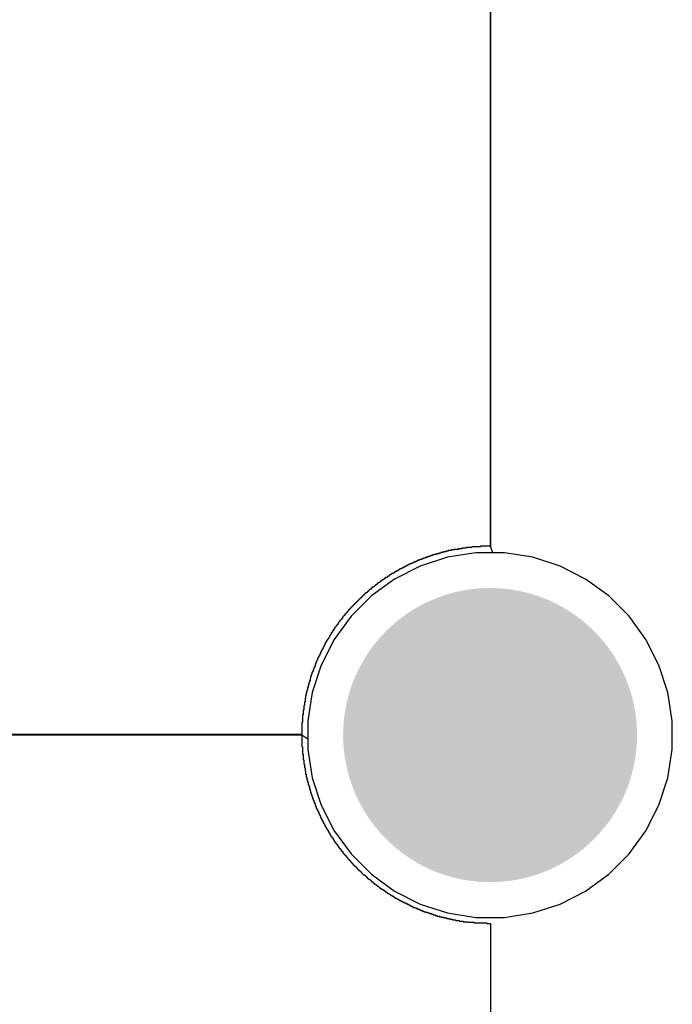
# Model space of a CAD drawing. Header units: inches. Extents: x 0 to 140, y 0 to 140.
# Tile 23 of 42: x 78 to 89, y 33 to 50. Entities that reach past the tile are written whole.
import ezdxf

# ---------------------------------------------------------------- set-up
doc = ezdxf.new("R2010")
doc.units = ezdxf.units.IN
for name, color, linetype in [('BOTTOM', 5, 'Continuous'), ('Bottom Solder', 6, 'Continuous'), ('Pad Holes', 156, 'Continuous'), ('TOP', 1, 'Continuous'), ('Top Solder', 216, 'Continuous')]:
    doc.layers.add(name, color=color, linetype=linetype)

msp = doc.modelspace()

# ---------------------------------------------------------------- hatches: boundary and pattern name
at = {"layer": 'BOTTOM'}
h = msp.add_hatch(color=5, dxfattribs=at)
edge = h.paths.add_edge_path()
edge.add_arc((86, 38), 1.5, 0, 360)
at = {"layer": 'Bottom Solder'}
h = msp.add_hatch(color=6, dxfattribs=at)
edge = h.paths.add_edge_path()
edge.add_arc((86, 38), 2.5, 0, 360)
at = {"layer": 'Pad Holes'}
h = msp.add_hatch(color=7, dxfattribs=at)
edge = h.paths.add_edge_path()
edge.add_arc((86, 38), 1.75, 0, 360)
at = {"layer": 'TOP'}
h = msp.add_hatch(color=1, dxfattribs=at)
edge = h.paths.add_edge_path()
edge.add_arc((86, 38), 1.5, 0, 360)
at = {"layer": 'Top Solder'}
h = msp.add_hatch(color=216, dxfattribs=at)
edge = h.paths.add_edge_path()
edge.add_arc((86, 38), 2.5, 0, 360)

# ---------------------------------------------------------------- linework, layer by layer
at = {"layer": 'BOTTOM'}
for p, q in [((86.007, 50.797), (86.007, 41.209)), ((86.007, 41.227), (86.007, 50.773)), ((85.594, 41.178), (85.52, 41.178)), ((85.52, 41.178), (85.52, 41.167)), ((85.689, 41.188), (85.594, 41.188)), ((85.594, 41.188), (85.594, 41.178)), ((85.837, 41.199), (85.689, 41.199)), ((85.689, 41.199), (85.689, 41.188)), ((86.007, 41.209), (85.837, 41.209)), ((85.837, 41.209), (85.837, 41.199)), ((86.007, 41.209), (86.007, 41.227)), ((86.048, 41.1), (86.007, 41.209)), ((84.895, 41.008), (84.864, 41.008)), ((84.864, 41.008), (84.864, 40.998)), ((84.927, 41.019), (84.895, 41.019)), ((84.895, 41.019), (84.895, 41.008)), ((84.959, 41.03), (84.927, 41.03)), ((84.927, 41.03), (84.927, 41.019)), ((84.991, 41.04), (84.959, 41.04)), ((84.959, 41.04), (84.959, 41.03)), ((85.022, 41.051), (84.991, 41.051)), ((84.991, 41.051), (84.991, 41.04)), ((85.054, 41.061), (85.022, 41.061)), ((85.022, 41.061), (85.022, 41.051)), ((85.086, 41.072), (85.054, 41.072)), ((85.054, 41.072), (85.054, 41.061)), ((85.128, 41.082), (85.086, 41.082)), ((85.086, 41.082), (85.086, 41.072)), ((85.16, 41.093), (85.128, 41.093)), ((85.128, 41.093), (85.128, 41.082)), ((85.202, 41.104), (85.16, 41.104)), ((85.16, 41.104), (85.16, 41.093)), ((85.245, 41.114), (85.202, 41.114)), ((85.202, 41.114), (85.202, 41.104)), ((85.287, 41.125), (85.245, 41.125)), ((85.245, 41.125), (85.245, 41.114)), ((85.34, 41.135), (85.287, 41.135)), ((85.287, 41.135), (85.287, 41.125)), ((85.393, 41.146), (85.34, 41.146)), ((85.34, 41.146), (85.34, 41.135)), ((85.456, 41.157), (85.393, 41.157)), ((85.393, 41.157), (85.393, 41.146)), ((85.52, 41.167), (85.456, 41.167)), ((85.456, 41.167), (85.456, 41.157)), ((86.244, 41.1), (86.048, 41.1)), ((86.726, 41.023), (86.244, 41.1)), ((87.19, 40.873), (86.726, 41.023)), ((84.514, 40.839), (84.493, 40.839)), ((84.493, 40.839), (84.493, 40.828)), ((84.536, 40.85), (84.514, 40.85)), ((84.514, 40.85), (84.514, 40.839)), ((84.557, 40.86), (84.536, 40.86)), ((84.536, 40.86), (84.536, 40.85)), ((84.578, 40.871), (84.557, 40.871)), ((84.557, 40.871), (84.557, 40.86)), ((84.599, 40.881), (84.578, 40.881)), ((84.578, 40.881), (84.578, 40.871)), ((84.62, 40.892), (84.599, 40.892)), ((84.599, 40.892), (84.599, 40.881)), ((84.641, 40.903), (84.62, 40.903)), ((84.62, 40.903), (84.62, 40.892)), ((84.662, 40.913), (84.641, 40.913)), ((84.641, 40.913), (84.641, 40.903)), ((84.684, 40.924), (84.662, 40.924)), ((84.662, 40.924), (84.662, 40.913)), ((84.715, 40.934), (84.684, 40.934)), ((84.684, 40.934), (84.684, 40.924)), ((84.737, 40.945), (84.715, 40.945)), ((84.715, 40.945), (84.715, 40.934)), ((84.758, 40.955), (84.737, 40.955)), ((84.737, 40.955), (84.737, 40.945)), ((84.789, 40.966), (84.758, 40.966)), ((84.758, 40.966), (84.758, 40.955)), ((84.811, 40.977), (84.789, 40.977)), ((84.789, 40.977), (84.789, 40.966)), ((84.842, 40.987), (84.811, 40.987)), ((84.811, 40.987), (84.811, 40.977)), ((84.864, 40.998), (84.842, 40.998)), ((84.842, 40.998), (84.842, 40.987)), ((87.625, 40.651), (87.19, 40.873)), ((84.25, 40.68), (84.229, 40.68)), ((84.229, 40.68), (84.229, 40.67)), ((84.26, 40.691), (84.25, 40.691)), ((84.25, 40.691), (84.25, 40.68)), ((84.282, 40.701), (84.26, 40.701)), ((84.26, 40.701), (84.26, 40.691)), ((84.292, 40.712), (84.282, 40.712)), ((84.282, 40.712), (84.282, 40.701)), ((84.313, 40.723), (84.292, 40.723)), ((84.292, 40.723), (84.292, 40.712)), ((84.324, 40.733), (84.313, 40.733)), ((84.313, 40.733), (84.313, 40.723)), ((84.345, 40.744), (84.324, 40.744)), ((84.324, 40.744), (84.324, 40.733)), ((84.366, 40.754), (84.345, 40.754)), ((84.345, 40.754), (84.345, 40.744)), ((84.377, 40.765), (84.366, 40.765)), ((84.366, 40.765), (84.366, 40.754)), ((84.398, 40.776), (84.377, 40.776)), ((84.377, 40.776), (84.377, 40.765)), ((84.419, 40.786), (84.398, 40.786)), ((84.398, 40.786), (84.398, 40.776)), ((84.44, 40.797), (84.419, 40.797)), ((84.419, 40.797), (84.419, 40.786)), ((84.451, 40.807), (84.44, 40.807)), ((84.44, 40.807), (84.44, 40.797)), ((84.472, 40.818), (84.451, 40.818)), ((84.451, 40.818), (84.451, 40.807)), ((84.493, 40.828), (84.472, 40.828)), ((84.472, 40.828), (84.472, 40.818)), ((84.006, 40.511), (83.996, 40.511)), ((83.996, 40.511), (83.996, 40.5)), ((84.028, 40.522), (84.006, 40.522)), ((84.006, 40.522), (84.006, 40.511)), ((84.038, 40.532), (84.028, 40.532)), ((84.028, 40.532), (84.028, 40.522)), ((84.049, 40.543), (84.038, 40.543)), ((84.038, 40.543), (84.038, 40.532)), ((84.07, 40.553), (84.049, 40.553)), ((84.049, 40.553), (84.049, 40.543)), ((84.08, 40.564), (84.07, 40.564)), ((84.07, 40.564), (84.07, 40.553)), ((84.091, 40.575), (84.08, 40.575)), ((84.08, 40.575), (84.08, 40.564)), ((84.112, 40.585), (84.091, 40.585)), ((84.091, 40.585), (84.091, 40.575)), ((84.123, 40.596), (84.112, 40.596)), ((84.112, 40.596), (84.112, 40.585)), ((84.133, 40.606), (84.123, 40.606)), ((84.123, 40.606), (84.123, 40.596)), ((84.155, 40.617), (84.133, 40.617)), ((84.133, 40.617), (84.133, 40.606)), ((84.165, 40.627), (84.155, 40.627)), ((84.155, 40.627), (84.155, 40.617)), ((84.186, 40.638), (84.165, 40.638)), ((84.165, 40.638), (84.165, 40.627)), ((84.197, 40.649), (84.186, 40.649)), ((84.186, 40.649), (84.186, 40.638)), ((84.218, 40.659), (84.197, 40.659)), ((84.197, 40.659), (84.197, 40.649)), ((84.229, 40.67), (84.218, 40.67)), ((84.218, 40.67), (84.218, 40.659)), ((88.02, 40.364), (87.625, 40.651)), ((83.816, 40.342), (83.805, 40.342)), ((83.805, 40.342), (83.805, 40.331)), ((83.826, 40.352), (83.816, 40.352)), ((83.816, 40.352), (83.816, 40.342)), ((83.837, 40.363), (83.826, 40.363)), ((83.826, 40.363), (83.826, 40.352)), ((83.848, 40.373), (83.837, 40.373)), ((83.837, 40.373), (83.837, 40.363)), ((83.858, 40.384), (83.848, 40.384)), ((83.848, 40.384), (83.848, 40.373)), ((83.869, 40.395), (83.858, 40.395)), ((83.858, 40.395), (83.858, 40.384)), ((83.879, 40.405), (83.869, 40.405)), ((83.869, 40.405), (83.869, 40.395)), ((83.901, 40.416), (83.879, 40.416)), ((83.879, 40.416), (83.879, 40.405)), ((83.911, 40.426), (83.901, 40.426)), ((83.901, 40.426), (83.901, 40.416)), ((83.922, 40.437), (83.911, 40.437)), ((83.911, 40.437), (83.911, 40.426)), ((83.932, 40.448), (83.922, 40.448)), ((83.922, 40.448), (83.922, 40.437)), ((83.943, 40.458), (83.932, 40.458)), ((83.932, 40.458), (83.932, 40.448)), ((83.953, 40.469), (83.943, 40.469)), ((83.943, 40.469), (83.943, 40.458)), ((83.975, 40.479), (83.953, 40.479)), ((83.953, 40.479), (83.953, 40.469)), ((83.985, 40.49), (83.975, 40.49)), ((83.975, 40.49), (83.975, 40.479)), ((83.996, 40.5), (83.985, 40.5)), ((83.985, 40.5), (83.985, 40.49)), ((88.365, 40.019), (88.02, 40.364)), ((83.647, 40.172), (83.636, 40.172)), ((83.636, 40.172), (83.636, 40.162)), ((83.657, 40.183), (83.647, 40.183)), ((83.647, 40.183), (83.647, 40.172)), ((83.668, 40.194), (83.657, 40.194)), ((83.657, 40.194), (83.657, 40.183)), ((83.678, 40.204), (83.668, 40.204)), ((83.668, 40.204), (83.668, 40.194)), ((83.689, 40.215), (83.678, 40.215)), ((83.678, 40.215), (83.678, 40.204)), ((83.699, 40.225), (83.689, 40.225)), ((83.689, 40.225), (83.689, 40.215)), ((83.71, 40.236), (83.699, 40.236)), ((83.699, 40.236), (83.699, 40.225)), ((83.721, 40.246), (83.71, 40.246)), ((83.71, 40.246), (83.71, 40.236)), ((83.731, 40.257), (83.721, 40.257)), ((83.721, 40.257), (83.721, 40.246)), ((83.742, 40.268), (83.731, 40.268)), ((83.731, 40.268), (83.731, 40.257)), ((83.752, 40.278), (83.742, 40.278)), ((83.742, 40.278), (83.742, 40.268)), ((83.763, 40.289), (83.752, 40.289)), ((83.752, 40.289), (83.752, 40.278)), ((83.774, 40.299), (83.763, 40.299)), ((83.763, 40.299), (83.763, 40.289)), ((83.784, 40.31), (83.774, 40.31)), ((83.774, 40.31), (83.774, 40.299)), ((83.795, 40.321), (83.784, 40.321)), ((83.784, 40.321), (83.784, 40.31)), ((83.805, 40.331), (83.795, 40.331)), ((83.795, 40.331), (83.795, 40.321)), ((83.498, 40.003), (83.488, 40.003)), ((83.488, 40.003), (83.488, 39.982)), ((83.509, 40.014), (83.498, 40.014)), ((83.498, 40.014), (83.498, 40.003)), ((83.52, 40.024), (83.509, 40.024)), ((83.509, 40.024), (83.509, 40.014)), ((83.53, 40.035), (83.52, 40.035)), ((83.52, 40.035), (83.52, 40.024)), ((83.541, 40.056), (83.53, 40.056)), ((83.53, 40.056), (83.53, 40.035)), ((83.551, 40.067), (83.541, 40.067)), ((83.541, 40.067), (83.541, 40.056)), ((83.562, 40.077), (83.551, 40.077)), ((83.551, 40.077), (83.551, 40.067)), ((83.572, 40.088), (83.562, 40.088)), ((83.562, 40.088), (83.562, 40.077)), ((83.583, 40.098), (83.572, 40.098)), ((83.572, 40.098), (83.572, 40.088)), ((83.594, 40.109), (83.583, 40.109)), ((83.583, 40.109), (83.583, 40.098)), ((83.604, 40.13), (83.594, 40.13)), ((83.594, 40.13), (83.594, 40.109)), ((83.615, 40.141), (83.604, 40.141)), ((83.604, 40.141), (83.604, 40.13)), ((83.625, 40.151), (83.615, 40.151)), ((83.615, 40.151), (83.615, 40.141)), ((83.636, 40.162), (83.625, 40.162)), ((83.625, 40.162), (83.625, 40.151)), ((88.651, 39.624), (88.365, 40.019)), ((83.371, 39.834), (83.361, 39.834)), ((83.361, 39.834), (83.361, 39.813)), ((83.382, 39.844), (83.371, 39.844)), ((83.371, 39.844), (83.371, 39.834)), ((83.393, 39.855), (83.382, 39.855)), ((83.382, 39.855), (83.382, 39.844)), ((83.403, 39.876), (83.393, 39.876)), ((83.393, 39.876), (83.393, 39.855)), ((83.414, 39.887), (83.403, 39.887)), ((83.403, 39.887), (83.403, 39.876)), ((83.424, 39.908), (83.414, 39.908)), ((83.414, 39.908), (83.414, 39.887)), ((83.435, 39.918), (83.424, 39.918)), ((83.424, 39.918), (83.424, 39.908)), ((83.445, 39.929), (83.435, 39.929)), ((83.435, 39.929), (83.435, 39.918)), ((83.456, 39.95), (83.445, 39.95)), ((83.445, 39.95), (83.445, 39.929)), ((83.467, 39.961), (83.456, 39.961)), ((83.456, 39.961), (83.456, 39.95)), ((83.477, 39.971), (83.467, 39.971)), ((83.467, 39.971), (83.467, 39.961)), ((83.488, 39.982), (83.477, 39.982)), ((83.477, 39.982), (83.477, 39.971)), ((83.276, 39.686), (83.266, 39.686)), ((83.266, 39.686), (83.266, 39.664)), ((83.287, 39.696), (83.276, 39.696)), ((83.276, 39.696), (83.276, 39.686)), ((83.297, 39.717), (83.287, 39.717)), ((83.287, 39.717), (83.287, 39.696)), ((83.308, 39.738), (83.297, 39.738)), ((83.297, 39.738), (83.297, 39.717)), ((83.318, 39.749), (83.308, 39.749)), ((83.308, 39.749), (83.308, 39.738)), ((83.329, 39.77), (83.318, 39.77)), ((83.318, 39.77), (83.318, 39.749)), ((83.34, 39.781), (83.329, 39.781)), ((83.329, 39.781), (83.329, 39.77)), ((83.35, 39.802), (83.34, 39.802)), ((83.34, 39.802), (83.34, 39.781)), ((83.361, 39.813), (83.35, 39.813)), ((83.35, 39.813), (83.35, 39.802)), ((83.181, 39.516), (83.17, 39.516)), ((83.17, 39.516), (83.17, 39.495)), ((83.191, 39.537), (83.181, 39.537)), ((83.181, 39.537), (83.181, 39.516)), ((83.202, 39.559), (83.191, 39.559)), ((83.191, 39.559), (83.191, 39.537)), ((83.213, 39.58), (83.202, 39.58)), ((83.202, 39.58), (83.202, 39.559)), ((83.223, 39.59), (83.213, 39.59)), ((83.213, 39.59), (83.213, 39.58)), ((83.234, 39.611), (83.223, 39.611)), ((83.223, 39.611), (83.223, 39.59)), ((83.244, 39.633), (83.234, 39.633)), ((83.234, 39.633), (83.234, 39.611)), ((83.255, 39.643), (83.244, 39.643)), ((83.244, 39.643), (83.244, 39.633)), ((83.266, 39.664), (83.255, 39.664)), ((83.255, 39.664), (83.255, 39.643)), ((88.873, 39.19), (88.651, 39.624)), ((83.096, 39.347), (83.086, 39.347)), ((83.086, 39.347), (83.086, 39.326)), ((83.107, 39.368), (83.096, 39.368)), ((83.096, 39.368), (83.096, 39.347)), ((83.117, 39.389), (83.107, 39.389)), ((83.107, 39.389), (83.107, 39.368)), ((83.128, 39.41), (83.117, 39.41)), ((83.117, 39.41), (83.117, 39.389)), ((83.139, 39.432), (83.128, 39.432)), ((83.128, 39.432), (83.128, 39.41)), ((83.149, 39.453), (83.139, 39.453)), ((83.139, 39.453), (83.139, 39.432)), ((83.16, 39.474), (83.149, 39.474)), ((83.149, 39.474), (83.149, 39.453)), ((83.17, 39.495), (83.16, 39.495)), ((83.16, 39.495), (83.16, 39.474)), ((83.022, 39.167), (83.012, 39.167)), ((83.012, 39.167), (83.012, 39.146)), ((83.033, 39.199), (83.022, 39.199)), ((83.022, 39.199), (83.022, 39.167)), ((83.043, 39.22), (83.033, 39.22)), ((83.033, 39.22), (83.033, 39.199)), ((83.054, 39.252), (83.043, 39.252)), ((83.043, 39.252), (83.043, 39.22)), ((83.064, 39.273), (83.054, 39.273)), ((83.054, 39.273), (83.054, 39.252)), ((83.075, 39.305), (83.064, 39.305)), ((83.064, 39.305), (83.064, 39.273)), ((83.086, 39.326), (83.075, 39.326)), ((83.075, 39.326), (83.075, 39.305)), ((89.024, 38.726), (88.873, 39.19)), ((82.959, 38.998), (82.948, 38.998)), ((82.948, 38.998), (82.948, 38.966)), ((82.969, 39.029), (82.959, 39.029)), ((82.959, 39.029), (82.959, 38.998)), ((82.98, 39.061), (82.969, 39.061)), ((82.969, 39.061), (82.969, 39.029)), ((82.99, 39.082), (82.98, 39.082)), ((82.98, 39.082), (82.98, 39.061)), ((83.001, 39.114), (82.99, 39.114)), ((82.99, 39.114), (82.99, 39.082)), ((83.012, 39.146), (83.001, 39.146)), ((83.001, 39.146), (83.001, 39.114)), ((82.916, 38.85), (82.906, 38.85)), ((82.906, 38.85), (82.906, 38.807)), ((82.927, 38.892), (82.916, 38.892)), ((82.916, 38.892), (82.916, 38.85)), ((82.937, 38.924), (82.927, 38.924)), ((82.927, 38.924), (82.927, 38.892)), ((82.948, 38.966), (82.937, 38.966)), ((82.937, 38.966), (82.937, 38.924)), ((82.874, 38.68), (82.863, 38.68)), ((82.863, 38.68), (82.863, 38.627)), ((82.885, 38.723), (82.874, 38.723)), ((82.874, 38.723), (82.874, 38.68)), ((82.895, 38.765), (82.885, 38.765)), ((82.885, 38.765), (82.885, 38.723)), ((82.906, 38.807), (82.895, 38.807)), ((82.895, 38.807), (82.895, 38.765)), ((89.1, 38.244), (89.024, 38.726)), ((82.842, 38.5), (82.832, 38.5)), ((82.832, 38.5), (82.832, 38.426)), ((82.853, 38.564), (82.842, 38.564)), ((82.842, 38.564), (82.842, 38.5)), ((82.863, 38.627), (82.853, 38.627)), ((82.853, 38.627), (82.853, 38.564)), ((82.821, 38.342), (82.811, 38.342)), ((82.811, 38.342), (82.811, 38.215)), ((82.832, 38.426), (82.821, 38.426)), ((82.821, 38.426), (82.821, 38.342)), ((82.811, 38.215), (82.8, 38.215)), ((82.8, 38.215), (82.8, 38.003)), ((89.1, 37.756), (89.1, 38.244)), ((80.387, 38.003), (73.212, 38.003)), ((73.227, 38.003), (82.773, 38.003)), ((80.398, 38.003), (80.387, 38.003)), ((82.8, 38.003), (80.398, 38.003)), ((82.773, 38.003), (82.8, 38.003)), ((82.8, 38.003), (82.9, 37.938)), ((82.9, 37.938), (82.9, 37.756)), ((82.9, 37.756), (82.976, 37.274)), ((89.024, 37.274), (89.1, 37.756)), ((82.976, 37.274), (83.127, 36.81)), ((88.873, 36.81), (89.024, 37.274)), ((83.127, 36.81), (83.349, 36.375)), ((88.651, 36.375), (88.873, 36.81)), ((83.349, 36.375), (83.635, 35.98)), ((88.365, 35.98), (88.651, 36.375)), ((83.635, 35.98), (83.981, 35.635)), ((88.02, 35.635), (88.365, 35.98)), ((83.981, 35.635), (84.375, 35.348)), ((87.625, 35.348), (88.02, 35.635)), ((84.375, 35.348), (84.81, 35.127)), ((87.19, 35.127), (87.625, 35.348)), ((84.81, 35.127), (85.274, 34.976)), ((86.726, 34.976), (87.19, 35.127)), ((85.274, 34.976), (85.756, 34.9)), ((85.756, 34.9), (86.244, 34.9)), ((86.244, 34.9), (86.726, 34.976))]:
    msp.add_line(p, q, dxfattribs=at)
at = {"layer": 'Bottom Solder'}
for p, q in [((86.007, 50.797), (86.007, 41.209)), ((85.594, 41.178), (85.52, 41.178)), ((85.52, 41.178), (85.52, 41.167)), ((85.689, 41.188), (85.594, 41.188)), ((85.594, 41.188), (85.594, 41.178)), ((85.837, 41.199), (85.689, 41.199)), ((85.689, 41.199), (85.689, 41.188)), ((86.007, 41.209), (85.837, 41.209)), ((85.837, 41.209), (85.837, 41.199)), ((84.895, 41.008), (84.864, 41.008)), ((84.864, 41.008), (84.864, 40.998)), ((84.927, 41.019), (84.895, 41.019)), ((84.895, 41.019), (84.895, 41.008)), ((84.959, 41.03), (84.927, 41.03)), ((84.927, 41.03), (84.927, 41.019)), ((84.991, 41.04), (84.959, 41.04)), ((84.959, 41.04), (84.959, 41.03)), ((85.022, 41.051), (84.991, 41.051)), ((84.991, 41.051), (84.991, 41.04)), ((85.054, 41.061), (85.022, 41.061)), ((85.022, 41.061), (85.022, 41.051)), ((85.086, 41.072), (85.054, 41.072)), ((85.054, 41.072), (85.054, 41.061)), ((85.128, 41.082), (85.086, 41.082)), ((85.086, 41.082), (85.086, 41.072)), ((85.16, 41.093), (85.128, 41.093)), ((85.128, 41.093), (85.128, 41.082)), ((85.202, 41.104), (85.16, 41.104)), ((85.16, 41.104), (85.16, 41.093)), ((85.245, 41.114), (85.202, 41.114)), ((85.202, 41.114), (85.202, 41.104)), ((85.287, 41.125), (85.245, 41.125)), ((85.245, 41.125), (85.245, 41.114)), ((85.34, 41.135), (85.287, 41.135)), ((85.287, 41.135), (85.287, 41.125)), ((85.393, 41.146), (85.34, 41.146)), ((85.34, 41.146), (85.34, 41.135)), ((85.456, 41.157), (85.393, 41.157)), ((85.393, 41.157), (85.393, 41.146)), ((85.52, 41.167), (85.456, 41.167)), ((85.456, 41.167), (85.456, 41.157)), ((84.514, 40.839), (84.493, 40.839)), ((84.493, 40.839), (84.493, 40.828)), ((84.536, 40.85), (84.514, 40.85)), ((84.514, 40.85), (84.514, 40.839)), ((84.557, 40.86), (84.536, 40.86)), ((84.536, 40.86), (84.536, 40.85)), ((84.578, 40.871), (84.557, 40.871)), ((84.557, 40.871), (84.557, 40.86)), ((84.599, 40.881), (84.578, 40.881)), ((84.578, 40.881), (84.578, 40.871)), ((84.62, 40.892), (84.599, 40.892)), ((84.599, 40.892), (84.599, 40.881)), ((84.641, 40.903), (84.62, 40.903)), ((84.62, 40.903), (84.62, 40.892)), ((84.662, 40.913), (84.641, 40.913)), ((84.641, 40.913), (84.641, 40.903)), ((84.684, 40.924), (84.662, 40.924)), ((84.662, 40.924), (84.662, 40.913)), ((84.715, 40.934), (84.684, 40.934)), ((84.684, 40.934), (84.684, 40.924)), ((84.737, 40.945), (84.715, 40.945)), ((84.715, 40.945), (84.715, 40.934)), ((84.758, 40.955), (84.737, 40.955)), ((84.737, 40.955), (84.737, 40.945)), ((84.789, 40.966), (84.758, 40.966)), ((84.758, 40.966), (84.758, 40.955)), ((84.811, 40.977), (84.789, 40.977)), ((84.789, 40.977), (84.789, 40.966)), ((84.842, 40.987), (84.811, 40.987)), ((84.811, 40.987), (84.811, 40.977)), ((84.864, 40.998), (84.842, 40.998)), ((84.842, 40.998), (84.842, 40.987)), ((84.25, 40.68), (84.229, 40.68)), ((84.229, 40.68), (84.229, 40.67)), ((84.26, 40.691), (84.25, 40.691)), ((84.25, 40.691), (84.25, 40.68)), ((84.282, 40.701), (84.26, 40.701)), ((84.26, 40.701), (84.26, 40.691)), ((84.292, 40.712), (84.282, 40.712)), ((84.282, 40.712), (84.282, 40.701)), ((84.313, 40.723), (84.292, 40.723)), ((84.292, 40.723), (84.292, 40.712)), ((84.324, 40.733), (84.313, 40.733)), ((84.313, 40.733), (84.313, 40.723)), ((84.345, 40.744), (84.324, 40.744)), ((84.324, 40.744), (84.324, 40.733)), ((84.366, 40.754), (84.345, 40.754)), ((84.345, 40.754), (84.345, 40.744)), ((84.377, 40.765), (84.366, 40.765)), ((84.366, 40.765), (84.366, 40.754)), ((84.398, 40.776), (84.377, 40.776)), ((84.377, 40.776), (84.377, 40.765)), ((84.419, 40.786), (84.398, 40.786)), ((84.398, 40.786), (84.398, 40.776)), ((84.44, 40.797), (84.419, 40.797)), ((84.419, 40.797), (84.419, 40.786)), ((84.451, 40.807), (84.44, 40.807)), ((84.44, 40.807), (84.44, 40.797)), ((84.472, 40.818), (84.451, 40.818)), ((84.451, 40.818), (84.451, 40.807)), ((84.493, 40.828), (84.472, 40.828)), ((84.472, 40.828), (84.472, 40.818)), ((84.006, 40.511), (83.996, 40.511)), ((83.996, 40.511), (83.996, 40.5)), ((84.028, 40.522), (84.006, 40.522)), ((84.006, 40.522), (84.006, 40.511)), ((84.038, 40.532), (84.028, 40.532)), ((84.028, 40.532), (84.028, 40.522)), ((84.049, 40.543), (84.038, 40.543)), ((84.038, 40.543), (84.038, 40.532)), ((84.07, 40.553), (84.049, 40.553)), ((84.049, 40.553), (84.049, 40.543)), ((84.08, 40.564), (84.07, 40.564)), ((84.07, 40.564), (84.07, 40.553)), ((84.091, 40.575), (84.08, 40.575)), ((84.08, 40.575), (84.08, 40.564)), ((84.112, 40.585), (84.091, 40.585)), ((84.091, 40.585), (84.091, 40.575)), ((84.123, 40.596), (84.112, 40.596)), ((84.112, 40.596), (84.112, 40.585)), ((84.133, 40.606), (84.123, 40.606)), ((84.123, 40.606), (84.123, 40.596)), ((84.155, 40.617), (84.133, 40.617)), ((84.133, 40.617), (84.133, 40.606)), ((84.165, 40.627), (84.155, 40.627)), ((84.155, 40.627), (84.155, 40.617)), ((84.186, 40.638), (84.165, 40.638)), ((84.165, 40.638), (84.165, 40.627)), ((84.197, 40.649), (84.186, 40.649)), ((84.186, 40.649), (84.186, 40.638)), ((84.218, 40.659), (84.197, 40.659)), ((84.197, 40.659), (84.197, 40.649)), ((84.229, 40.67), (84.218, 40.67)), ((84.218, 40.67), (84.218, 40.659)), ((83.816, 40.342), (83.805, 40.342)), ((83.805, 40.342), (83.805, 40.331)), ((83.826, 40.352), (83.816, 40.352)), ((83.816, 40.352), (83.816, 40.342)), ((83.837, 40.363), (83.826, 40.363)), ((83.826, 40.363), (83.826, 40.352)), ((83.848, 40.373), (83.837, 40.373)), ((83.837, 40.373), (83.837, 40.363)), ((83.858, 40.384), (83.848, 40.384)), ((83.848, 40.384), (83.848, 40.373)), ((83.869, 40.395), (83.858, 40.395)), ((83.858, 40.395), (83.858, 40.384)), ((83.879, 40.405), (83.869, 40.405)), ((83.869, 40.405), (83.869, 40.395)), ((83.901, 40.416), (83.879, 40.416)), ((83.879, 40.416), (83.879, 40.405)), ((83.911, 40.426), (83.901, 40.426)), ((83.901, 40.426), (83.901, 40.416)), ((83.922, 40.437), (83.911, 40.437)), ((83.911, 40.437), (83.911, 40.426)), ((83.932, 40.448), (83.922, 40.448)), ((83.922, 40.448), (83.922, 40.437)), ((83.943, 40.458), (83.932, 40.458)), ((83.932, 40.458), (83.932, 40.448)), ((83.953, 40.469), (83.943, 40.469)), ((83.943, 40.469), (83.943, 40.458)), ((83.975, 40.479), (83.953, 40.479)), ((83.953, 40.479), (83.953, 40.469)), ((83.985, 40.49), (83.975, 40.49)), ((83.975, 40.49), (83.975, 40.479)), ((83.996, 40.5), (83.985, 40.5)), ((83.985, 40.5), (83.985, 40.49)), ((83.647, 40.172), (83.636, 40.172)), ((83.636, 40.172), (83.636, 40.162)), ((83.657, 40.183), (83.647, 40.183)), ((83.647, 40.183), (83.647, 40.172)), ((83.668, 40.194), (83.657, 40.194)), ((83.657, 40.194), (83.657, 40.183)), ((83.678, 40.204), (83.668, 40.204)), ((83.668, 40.204), (83.668, 40.194)), ((83.689, 40.215), (83.678, 40.215)), ((83.678, 40.215), (83.678, 40.204)), ((83.699, 40.225), (83.689, 40.225)), ((83.689, 40.225), (83.689, 40.215)), ((83.71, 40.236), (83.699, 40.236)), ((83.699, 40.236), (83.699, 40.225)), ((83.721, 40.246), (83.71, 40.246)), ((83.71, 40.246), (83.71, 40.236)), ((83.731, 40.257), (83.721, 40.257)), ((83.721, 40.257), (83.721, 40.246)), ((83.742, 40.268), (83.731, 40.268)), ((83.731, 40.268), (83.731, 40.257)), ((83.752, 40.278), (83.742, 40.278)), ((83.742, 40.278), (83.742, 40.268)), ((83.763, 40.289), (83.752, 40.289)), ((83.752, 40.289), (83.752, 40.278)), ((83.774, 40.299), (83.763, 40.299)), ((83.763, 40.299), (83.763, 40.289)), ((83.784, 40.31), (83.774, 40.31)), ((83.774, 40.31), (83.774, 40.299)), ((83.795, 40.321), (83.784, 40.321)), ((83.784, 40.321), (83.784, 40.31)), ((83.805, 40.331), (83.795, 40.331)), ((83.795, 40.331), (83.795, 40.321)), ((83.498, 40.003), (83.488, 40.003)), ((83.488, 40.003), (83.488, 39.982)), ((83.509, 40.014), (83.498, 40.014)), ((83.498, 40.014), (83.498, 40.003)), ((83.52, 40.024), (83.509, 40.024)), ((83.509, 40.024), (83.509, 40.014)), ((83.53, 40.035), (83.52, 40.035)), ((83.52, 40.035), (83.52, 40.024)), ((83.541, 40.056), (83.53, 40.056)), ((83.53, 40.056), (83.53, 40.035)), ((83.551, 40.067), (83.541, 40.067)), ((83.541, 40.067), (83.541, 40.056)), ((83.562, 40.077), (83.551, 40.077)), ((83.551, 40.077), (83.551, 40.067)), ((83.572, 40.088), (83.562, 40.088)), ((83.562, 40.088), (83.562, 40.077)), ((83.583, 40.098), (83.572, 40.098)), ((83.572, 40.098), (83.572, 40.088)), ((83.594, 40.109), (83.583, 40.109)), ((83.583, 40.109), (83.583, 40.098)), ((83.604, 40.13), (83.594, 40.13)), ((83.594, 40.13), (83.594, 40.109)), ((83.615, 40.141), (83.604, 40.141)), ((83.604, 40.141), (83.604, 40.13)), ((83.625, 40.151), (83.615, 40.151)), ((83.615, 40.151), (83.615, 40.141)), ((83.636, 40.162), (83.625, 40.162)), ((83.625, 40.162), (83.625, 40.151)), ((83.371, 39.834), (83.361, 39.834)), ((83.361, 39.834), (83.361, 39.813)), ((83.382, 39.844), (83.371, 39.844)), ((83.371, 39.844), (83.371, 39.834)), ((83.393, 39.855), (83.382, 39.855)), ((83.382, 39.855), (83.382, 39.844)), ((83.403, 39.876), (83.393, 39.876)), ((83.393, 39.876), (83.393, 39.855)), ((83.414, 39.887), (83.403, 39.887)), ((83.403, 39.887), (83.403, 39.876)), ((83.424, 39.908), (83.414, 39.908)), ((83.414, 39.908), (83.414, 39.887)), ((83.435, 39.918), (83.424, 39.918)), ((83.424, 39.918), (83.424, 39.908)), ((83.445, 39.929), (83.435, 39.929)), ((83.435, 39.929), (83.435, 39.918)), ((83.456, 39.95), (83.445, 39.95)), ((83.445, 39.95), (83.445, 39.929)), ((83.467, 39.961), (83.456, 39.961)), ((83.456, 39.961), (83.456, 39.95)), ((83.477, 39.971), (83.467, 39.971)), ((83.467, 39.971), (83.467, 39.961)), ((83.488, 39.982), (83.477, 39.982)), ((83.477, 39.982), (83.477, 39.971)), ((83.276, 39.686), (83.266, 39.686)), ((83.266, 39.686), (83.266, 39.664)), ((83.287, 39.696), (83.276, 39.696)), ((83.276, 39.696), (83.276, 39.686)), ((83.297, 39.717), (83.287, 39.717)), ((83.287, 39.717), (83.287, 39.696)), ((83.308, 39.738), (83.297, 39.738)), ((83.297, 39.738), (83.297, 39.717)), ((83.318, 39.749), (83.308, 39.749)), ((83.308, 39.749), (83.308, 39.738)), ((83.329, 39.77), (83.318, 39.77)), ((83.318, 39.77), (83.318, 39.749)), ((83.34, 39.781), (83.329, 39.781)), ((83.329, 39.781), (83.329, 39.77)), ((83.35, 39.802), (83.34, 39.802)), ((83.34, 39.802), (83.34, 39.781)), ((83.361, 39.813), (83.35, 39.813)), ((83.35, 39.813), (83.35, 39.802)), ((83.181, 39.516), (83.17, 39.516)), ((83.17, 39.516), (83.17, 39.495)), ((83.191, 39.537), (83.181, 39.537)), ((83.181, 39.537), (83.181, 39.516)), ((83.202, 39.559), (83.191, 39.559)), ((83.191, 39.559), (83.191, 39.537)), ((83.213, 39.58), (83.202, 39.58)), ((83.202, 39.58), (83.202, 39.559)), ((83.223, 39.59), (83.213, 39.59)), ((83.213, 39.59), (83.213, 39.58)), ((83.234, 39.611), (83.223, 39.611)), ((83.223, 39.611), (83.223, 39.59)), ((83.244, 39.633), (83.234, 39.633)), ((83.234, 39.633), (83.234, 39.611)), ((83.255, 39.643), (83.244, 39.643)), ((83.244, 39.643), (83.244, 39.633)), ((83.266, 39.664), (83.255, 39.664)), ((83.255, 39.664), (83.255, 39.643)), ((83.096, 39.347), (83.086, 39.347)), ((83.086, 39.347), (83.086, 39.326)), ((83.107, 39.368), (83.096, 39.368)), ((83.096, 39.368), (83.096, 39.347)), ((83.117, 39.389), (83.107, 39.389)), ((83.107, 39.389), (83.107, 39.368)), ((83.128, 39.41), (83.117, 39.41)), ((83.117, 39.41), (83.117, 39.389)), ((83.139, 39.432), (83.128, 39.432)), ((83.128, 39.432), (83.128, 39.41)), ((83.149, 39.453), (83.139, 39.453)), ((83.139, 39.453), (83.139, 39.432)), ((83.16, 39.474), (83.149, 39.474)), ((83.149, 39.474), (83.149, 39.453)), ((83.17, 39.495), (83.16, 39.495)), ((83.16, 39.495), (83.16, 39.474)), ((83.022, 39.167), (83.012, 39.167)), ((83.012, 39.167), (83.012, 39.146)), ((83.033, 39.199), (83.022, 39.199)), ((83.022, 39.199), (83.022, 39.167)), ((83.043, 39.22), (83.033, 39.22)), ((83.033, 39.22), (83.033, 39.199)), ((83.054, 39.252), (83.043, 39.252)), ((83.043, 39.252), (83.043, 39.22)), ((83.064, 39.273), (83.054, 39.273)), ((83.054, 39.273), (83.054, 39.252)), ((83.075, 39.305), (83.064, 39.305)), ((83.064, 39.305), (83.064, 39.273)), ((83.086, 39.326), (83.075, 39.326)), ((83.075, 39.326), (83.075, 39.305)), ((82.959, 38.998), (82.948, 38.998)), ((82.948, 38.998), (82.948, 38.966)), ((82.969, 39.029), (82.959, 39.029)), ((82.959, 39.029), (82.959, 38.998)), ((82.98, 39.061), (82.969, 39.061)), ((82.969, 39.061), (82.969, 39.029)), ((82.99, 39.082), (82.98, 39.082)), ((82.98, 39.082), (82.98, 39.061)), ((83.001, 39.114), (82.99, 39.114)), ((82.99, 39.114), (82.99, 39.082)), ((83.012, 39.146), (83.001, 39.146)), ((83.001, 39.146), (83.001, 39.114)), ((82.916, 38.85), (82.906, 38.85)), ((82.906, 38.85), (82.906, 38.807)), ((82.927, 38.892), (82.916, 38.892)), ((82.916, 38.892), (82.916, 38.85)), ((82.937, 38.924), (82.927, 38.924)), ((82.927, 38.924), (82.927, 38.892)), ((82.948, 38.966), (82.937, 38.966)), ((82.937, 38.966), (82.937, 38.924)), ((82.874, 38.68), (82.863, 38.68)), ((82.863, 38.68), (82.863, 38.627)), ((82.885, 38.723), (82.874, 38.723)), ((82.874, 38.723), (82.874, 38.68)), ((82.895, 38.765), (82.885, 38.765)), ((82.885, 38.765), (82.885, 38.723)), ((82.906, 38.807), (82.895, 38.807)), ((82.895, 38.807), (82.895, 38.765)), ((82.842, 38.5), (82.832, 38.5)), ((82.832, 38.5), (82.832, 38.426)), ((82.853, 38.564), (82.842, 38.564)), ((82.842, 38.564), (82.842, 38.5)), ((82.863, 38.627), (82.853, 38.627)), ((82.853, 38.627), (82.853, 38.564)), ((82.821, 38.342), (82.811, 38.342)), ((82.811, 38.342), (82.811, 38.215)), ((82.832, 38.426), (82.821, 38.426)), ((82.821, 38.426), (82.821, 38.342)), ((82.811, 38.215), (82.8, 38.215)), ((82.8, 38.215), (82.8, 38.003)), ((73.212, 38.013), (82.8, 38.013)), ((80.387, 38.003), (73.212, 38.003)), ((80.398, 38.003), (80.387, 38.003)), ((82.8, 38.003), (80.398, 38.003)), ((82.8, 38.013), (82.8, 37.802)), ((82.8, 37.802), (82.811, 37.802)), ((82.811, 37.802), (82.811, 37.675)), ((82.811, 37.675), (82.821, 37.675)), ((82.821, 37.675), (82.821, 37.58)), ((82.821, 37.58), (82.832, 37.58)), ((82.832, 37.58), (82.832, 37.505)), ((82.832, 37.505), (82.842, 37.505)), ((82.842, 37.505), (82.842, 37.442)), ((82.842, 37.442), (82.853, 37.442)), ((82.853, 37.442), (82.853, 37.389)), ((82.853, 37.389), (82.863, 37.389)), ((82.863, 37.389), (82.863, 37.336)), ((82.863, 37.336), (82.874, 37.336)), ((82.874, 37.336), (82.874, 37.283)), ((82.874, 37.283), (82.885, 37.283)), ((82.885, 37.283), (82.885, 37.241)), ((82.885, 37.241), (82.895, 37.241)), ((82.895, 37.241), (82.895, 37.199)), ((82.895, 37.199), (82.906, 37.199)), ((82.906, 37.199), (82.906, 37.156)), ((82.906, 37.156), (82.916, 37.156)), ((82.916, 37.156), (82.916, 37.125)), ((82.916, 37.125), (82.927, 37.125)), ((82.927, 37.125), (82.927, 37.082)), ((82.927, 37.082), (82.937, 37.082)), ((82.937, 37.082), (82.937, 37.05)), ((82.937, 37.05), (82.948, 37.05)), ((82.948, 37.05), (82.948, 37.019)), ((82.948, 37.019), (82.959, 37.019)), ((82.959, 37.019), (82.959, 36.987)), ((82.959, 36.987), (82.969, 36.987)), ((82.969, 36.987), (82.969, 36.955)), ((82.969, 36.955), (82.98, 36.955)), ((82.98, 36.955), (82.98, 36.923)), ((82.98, 36.923), (82.99, 36.923)), ((82.99, 36.923), (82.99, 36.892)), ((82.99, 36.892), (83.001, 36.892)), ((83.001, 36.892), (83.001, 36.86)), ((83.001, 36.86), (83.012, 36.86)), ((83.012, 36.86), (83.012, 36.839)), ((83.012, 36.839), (83.022, 36.839)), ((83.022, 36.839), (83.022, 36.807)), ((83.022, 36.807), (83.033, 36.807)), ((83.033, 36.807), (83.033, 36.786)), ((83.033, 36.786), (83.043, 36.786)), ((83.043, 36.786), (83.043, 36.754)), ((83.043, 36.754), (83.054, 36.754)), ((83.054, 36.754), (83.054, 36.733)), ((83.054, 36.733), (83.064, 36.733)), ((83.064, 36.733), (83.064, 36.712)), ((83.064, 36.712), (83.075, 36.712)), ((83.075, 36.712), (83.075, 36.691)), ((83.075, 36.691), (83.086, 36.691)), ((83.086, 36.691), (83.086, 36.659)), ((83.086, 36.659), (83.096, 36.659)), ((83.096, 36.659), (83.096, 36.638)), ((83.096, 36.638), (83.107, 36.638)), ((83.107, 36.638), (83.107, 36.617)), ((83.107, 36.617), (83.117, 36.617)), ((83.117, 36.617), (83.117, 36.595)), ((83.117, 36.595), (83.128, 36.595)), ((83.128, 36.595), (83.128, 36.574)), ((83.128, 36.574), (83.139, 36.574)), ((83.139, 36.574), (83.139, 36.553)), ((83.139, 36.553), (83.149, 36.553)), ((83.149, 36.553), (83.149, 36.532)), ((83.149, 36.532), (83.16, 36.532)), ((83.16, 36.532), (83.16, 36.511)), ((83.16, 36.511), (83.17, 36.511)), ((83.17, 36.511), (83.17, 36.49)), ((83.17, 36.49), (83.181, 36.49)), ((83.181, 36.49), (83.181, 36.468)), ((83.181, 36.468), (83.191, 36.468)), ((83.191, 36.468), (83.191, 36.458)), ((83.191, 36.458), (83.202, 36.458)), ((83.202, 36.458), (83.202, 36.437)), ((83.202, 36.437), (83.213, 36.437)), ((83.213, 36.437), (83.213, 36.415)), ((83.213, 36.415), (83.223, 36.415)), ((83.223, 36.415), (83.223, 36.394)), ((83.223, 36.394), (83.234, 36.394)), ((83.234, 36.394), (83.234, 36.384)), ((83.234, 36.384), (83.244, 36.384)), ((83.244, 36.384), (83.244, 36.363)), ((83.244, 36.363), (83.255, 36.363)), ((83.255, 36.363), (83.255, 36.341)), ((83.255, 36.341), (83.266, 36.341)), ((83.266, 36.341), (83.266, 36.331)), ((83.266, 36.331), (83.276, 36.331)), ((83.276, 36.331), (83.276, 36.31)), ((83.276, 36.31), (83.287, 36.31)), ((83.287, 36.31), (83.287, 36.288)), ((83.287, 36.288), (83.297, 36.288)), ((83.297, 36.288), (83.297, 36.278)), ((83.297, 36.278), (83.308, 36.278)), ((83.308, 36.278), (83.308, 36.257)), ((83.308, 36.257), (83.318, 36.257)), ((83.318, 36.257), (83.318, 36.246)), ((83.318, 36.246), (83.329, 36.246)), ((83.329, 36.246), (83.329, 36.225)), ((83.329, 36.225), (83.34, 36.225)), ((83.34, 36.225), (83.34, 36.214)), ((83.34, 36.214), (83.35, 36.214)), ((83.35, 36.214), (83.35, 36.193)), ((83.35, 36.193), (83.361, 36.193)), ((83.361, 36.193), (83.361, 36.183)), ((83.361, 36.183), (83.371, 36.183)), ((83.371, 36.183), (83.371, 36.161)), ((83.371, 36.161), (83.382, 36.161)), ((83.382, 36.161), (83.382, 36.151)), ((83.382, 36.151), (83.393, 36.151)), ((83.393, 36.151), (83.393, 36.14)), ((83.393, 36.14), (83.403, 36.14)), ((83.403, 36.14), (83.403, 36.119)), ((83.403, 36.119), (83.414, 36.119)), ((83.414, 36.119), (83.414, 36.109)), ((83.414, 36.109), (83.424, 36.109)), ((83.424, 36.109), (83.424, 36.087)), ((83.424, 36.087), (83.435, 36.087)), ((83.435, 36.087), (83.435, 36.077)), ((83.435, 36.077), (83.445, 36.077)), ((83.445, 36.077), (83.445, 36.066)), ((83.445, 36.066), (83.456, 36.066)), ((83.456, 36.066), (83.456, 36.056)), ((83.456, 36.056), (83.467, 36.056)), ((83.467, 36.056), (83.467, 36.034)), ((83.467, 36.034), (83.477, 36.034)), ((83.477, 36.034), (83.477, 36.024)), ((83.477, 36.024), (83.488, 36.024)), ((83.488, 36.024), (83.488, 36.013)), ((83.488, 36.013), (83.498, 36.013)), ((83.498, 36.013), (83.498, 35.992)), ((83.498, 35.992), (83.509, 35.992)), ((83.509, 35.992), (83.509, 35.982)), ((83.509, 35.982), (83.52, 35.982)), ((83.52, 35.982), (83.52, 35.971)), ((83.52, 35.971), (83.53, 35.971)), ((83.53, 35.971), (83.53, 35.96)), ((83.53, 35.96), (83.541, 35.96)), ((83.541, 35.96), (83.541, 35.95)), ((83.541, 35.95), (83.551, 35.95)), ((83.551, 35.95), (83.551, 35.929)), ((83.551, 35.929), (83.562, 35.929)), ((83.562, 35.929), (83.562, 35.918)), ((83.562, 35.918), (83.572, 35.918)), ((83.572, 35.918), (83.572, 35.907)), ((83.572, 35.907), (83.583, 35.907)), ((83.583, 35.907), (83.583, 35.897)), ((83.583, 35.897), (83.594, 35.897)), ((83.594, 35.897), (83.594, 35.886)), ((83.594, 35.886), (83.604, 35.886)), ((83.604, 35.886), (83.604, 35.876)), ((83.604, 35.876), (83.615, 35.876)), ((83.615, 35.876), (83.615, 35.865)), ((83.615, 35.865), (83.625, 35.865)), ((83.625, 35.865), (83.625, 35.844)), ((83.625, 35.844), (83.636, 35.844)), ((83.636, 35.844), (83.636, 35.833)), ((83.636, 35.833), (83.647, 35.833)), ((83.647, 35.833), (83.647, 35.823)), ((83.647, 35.823), (83.657, 35.823)), ((83.657, 35.823), (83.657, 35.812)), ((83.657, 35.812), (83.668, 35.812)), ((83.668, 35.812), (83.668, 35.802)), ((83.668, 35.802), (83.678, 35.802)), ((83.678, 35.802), (83.678, 35.791)), ((83.678, 35.791), (83.689, 35.791)), ((83.689, 35.791), (83.689, 35.78)), ((83.689, 35.78), (83.699, 35.78)), ((83.699, 35.78), (83.699, 35.77)), ((83.699, 35.77), (83.71, 35.77)), ((83.71, 35.77), (83.71, 35.759)), ((83.71, 35.759), (83.721, 35.759)), ((83.721, 35.759), (83.721, 35.749)), ((83.721, 35.749), (83.731, 35.749)), ((83.731, 35.749), (83.731, 35.738)), ((83.731, 35.738), (83.742, 35.738)), ((83.742, 35.738), (83.742, 35.728)), ((83.742, 35.728), (83.752, 35.728)), ((83.752, 35.728), (83.752, 35.717)), ((83.752, 35.717), (83.763, 35.717)), ((83.763, 35.717), (83.763, 35.706)), ((83.763, 35.706), (83.774, 35.706)), ((83.774, 35.706), (83.774, 35.696)), ((83.774, 35.696), (83.784, 35.696)), ((83.784, 35.696), (83.784, 35.685)), ((83.784, 35.685), (83.795, 35.685)), ((83.795, 35.685), (83.795, 35.675)), ((83.795, 35.675), (83.805, 35.675)), ((83.805, 35.675), (83.805, 35.664)), ((83.805, 35.664), (83.816, 35.664)), ((83.816, 35.664), (83.816, 35.653)), ((83.816, 35.653), (83.826, 35.653)), ((83.826, 35.653), (83.826, 35.643)), ((83.826, 35.643), (83.837, 35.643)), ((83.837, 35.643), (83.837, 35.632)), ((83.837, 35.632), (83.848, 35.632)), ((83.848, 35.632), (83.848, 35.622)), ((83.848, 35.622), (83.869, 35.622)), ((83.869, 35.622), (83.869, 35.611)), ((83.869, 35.611), (83.879, 35.611)), ((83.879, 35.611), (83.879, 35.601)), ((83.879, 35.601), (83.89, 35.601)), ((83.89, 35.601), (83.89, 35.59)), ((83.89, 35.59), (83.901, 35.59)), ((83.901, 35.59), (83.901, 35.579)), ((83.901, 35.579), (83.911, 35.579)), ((83.911, 35.579), (83.911, 35.569)), ((83.911, 35.569), (83.922, 35.569)), ((83.922, 35.569), (83.922, 35.558)), ((83.922, 35.558), (83.932, 35.558)), ((83.932, 35.558), (83.932, 35.548)), ((83.932, 35.548), (83.953, 35.548)), ((83.953, 35.548), (83.953, 35.537)), ((83.953, 35.537), (83.964, 35.537)), ((83.964, 35.537), (83.964, 35.526)), ((83.964, 35.526), (83.975, 35.526)), ((83.975, 35.526), (83.975, 35.516)), ((83.975, 35.516), (83.985, 35.516)), ((83.985, 35.516), (83.985, 35.505)), ((83.985, 35.505), (84.006, 35.505)), ((84.006, 35.505), (84.006, 35.495)), ((84.006, 35.495), (84.017, 35.495)), ((84.017, 35.495), (84.017, 35.484)), ((84.017, 35.484), (84.028, 35.484)), ((84.028, 35.484), (84.028, 35.474)), ((84.028, 35.474), (84.038, 35.474)), ((84.038, 35.474), (84.038, 35.463)), ((84.038, 35.463), (84.059, 35.463)), ((84.059, 35.463), (84.059, 35.452)), ((84.059, 35.452), (84.07, 35.452)), ((84.07, 35.452), (84.07, 35.442)), ((84.07, 35.442), (84.08, 35.442)), ((84.08, 35.442), (84.08, 35.431)), ((84.08, 35.431), (84.102, 35.431)), ((84.102, 35.431), (84.102, 35.421)), ((84.102, 35.421), (84.112, 35.421)), ((84.112, 35.421), (84.112, 35.41)), ((84.112, 35.41), (84.123, 35.41)), ((84.123, 35.41), (84.123, 35.4)), ((84.123, 35.4), (84.144, 35.4)), ((84.144, 35.4), (84.144, 35.389)), ((84.144, 35.389), (84.155, 35.389)), ((84.155, 35.389), (84.155, 35.378)), ((84.155, 35.378), (84.176, 35.378)), ((84.176, 35.378), (84.176, 35.368)), ((84.176, 35.368), (84.186, 35.368)), ((84.186, 35.368), (84.186, 35.357)), ((84.186, 35.357), (84.207, 35.357)), ((84.207, 35.357), (84.207, 35.347)), ((84.207, 35.347), (84.218, 35.347)), ((84.218, 35.347), (84.218, 35.336)), ((84.218, 35.336), (84.239, 35.336)), ((84.239, 35.336), (84.239, 35.325)), ((84.239, 35.325), (84.25, 35.325)), ((84.25, 35.325), (84.25, 35.315)), ((84.25, 35.315), (84.271, 35.315)), ((84.271, 35.315), (84.271, 35.304)), ((84.271, 35.304), (84.282, 35.304)), ((84.282, 35.304), (84.282, 35.294)), ((84.282, 35.294), (84.303, 35.294)), ((84.303, 35.294), (84.303, 35.283)), ((84.303, 35.283), (84.313, 35.283)), ((84.313, 35.283), (84.313, 35.273)), ((84.313, 35.273), (84.334, 35.273)), ((84.334, 35.273), (84.334, 35.262)), ((84.334, 35.262), (84.356, 35.262)), ((84.356, 35.262), (84.356, 35.251)), ((84.356, 35.251), (84.366, 35.251)), ((84.366, 35.251), (84.366, 35.241)), ((84.366, 35.241), (84.387, 35.241)), ((84.387, 35.241), (84.387, 35.23)), ((84.387, 35.23), (84.409, 35.23)), ((84.409, 35.23), (84.409, 35.22)), ((84.409, 35.22), (84.419, 35.22)), ((84.419, 35.22), (84.419, 35.209)), ((84.419, 35.209), (84.44, 35.209)), ((84.44, 35.209), (84.44, 35.198)), ((84.44, 35.198), (84.461, 35.198)), ((84.461, 35.198), (84.461, 35.188)), ((84.461, 35.188), (84.483, 35.188)), ((84.483, 35.188), (84.483, 35.177)), ((84.483, 35.177), (84.504, 35.177)), ((84.504, 35.177), (84.504, 35.167)), ((84.504, 35.167), (84.525, 35.167)), ((84.525, 35.167), (84.525, 35.156)), ((84.525, 35.156), (84.546, 35.156)), ((84.546, 35.156), (84.546, 35.146)), ((84.546, 35.146), (84.567, 35.146)), ((84.567, 35.146), (84.567, 35.135)), ((84.567, 35.135), (84.588, 35.135)), ((84.588, 35.135), (84.588, 35.124)), ((84.588, 35.124), (84.61, 35.124)), ((84.61, 35.124), (84.61, 35.114)), ((84.61, 35.114), (84.631, 35.114)), ((84.631, 35.114), (84.631, 35.103)), ((84.631, 35.103), (84.652, 35.103)), ((84.652, 35.103), (84.652, 35.093)), ((84.652, 35.093), (84.673, 35.093)), ((84.673, 35.093), (84.673, 35.082)), ((84.673, 35.082), (84.694, 35.082)), ((84.694, 35.082), (84.694, 35.071)), ((84.694, 35.071), (84.726, 35.071)), ((84.726, 35.071), (84.726, 35.061)), ((84.726, 35.061), (84.747, 35.061)), ((84.747, 35.061), (84.747, 35.05)), ((84.747, 35.05), (84.768, 35.05)), ((84.768, 35.05), (84.768, 35.04)), ((84.768, 35.04), (84.8, 35.04)), ((84.8, 35.04), (84.8, 35.029)), ((84.8, 35.029), (84.821, 35.029)), ((84.821, 35.029), (84.821, 35.019)), ((84.821, 35.019), (84.853, 35.019)), ((84.853, 35.019), (84.853, 35.008)), ((84.853, 35.008), (84.874, 35.008)), ((84.874, 35.008), (84.874, 34.997)), ((84.874, 34.997), (84.906, 34.997)), ((84.906, 34.997), (84.906, 34.987)), ((84.906, 34.987), (84.938, 34.987)), ((84.938, 34.987), (84.938, 34.976)), ((84.938, 34.976), (84.969, 34.976)), ((84.969, 34.976), (84.969, 34.966)), ((84.969, 34.966), (85.001, 34.966)), ((85.001, 34.966), (85.001, 34.955)), ((85.001, 34.955), (85.033, 34.955)), ((85.033, 34.955), (85.033, 34.944)), ((85.033, 34.944), (85.065, 34.944)), ((85.065, 34.944), (85.065, 34.934)), ((85.065, 34.934), (85.096, 34.934)), ((85.096, 34.934), (85.096, 34.923)), ((85.096, 34.923), (85.139, 34.923)), ((85.139, 34.923), (85.139, 34.913)), ((85.139, 34.913), (85.181, 34.913)), ((85.181, 34.913), (85.181, 34.902)), ((85.181, 34.902), (85.213, 34.902)), ((85.213, 34.902), (85.213, 34.892)), ((85.213, 34.892), (85.266, 34.892)), ((85.266, 34.892), (85.266, 34.881)), ((85.266, 34.881), (85.308, 34.881)), ((85.308, 34.881), (85.308, 34.87)), ((85.308, 34.87), (85.361, 34.87)), ((85.361, 34.87), (85.361, 34.86)), ((85.361, 34.86), (85.414, 34.86)), ((85.414, 34.86), (85.414, 34.849)), ((85.414, 34.849), (85.477, 34.849)), ((85.477, 34.849), (85.477, 34.839)), ((85.477, 34.839), (85.541, 34.839)), ((85.541, 34.839), (85.541, 34.828)), ((85.541, 34.828), (85.626, 34.828)), ((85.626, 34.828), (85.626, 34.817)), ((85.626, 34.817), (85.731, 34.817)), ((85.731, 34.817), (85.731, 34.807)), ((85.731, 34.807), (85.943, 34.807)), ((85.943, 34.807), (85.943, 34.796)), ((85.943, 34.796), (86.007, 34.796)), ((86.007, 34.796), (86.007, 25.208))]:
    msp.add_line(p, q, dxfattribs=at)
at = {"layer": 'TOP'}
for p, q in [((85.274, 41.023), (84.81, 40.873)), ((85.756, 41.1), (85.274, 41.023)), ((86.244, 41.1), (85.756, 41.1)), ((86.726, 41.023), (86.244, 41.1)), ((87.19, 40.873), (86.726, 41.023)), ((84.81, 40.873), (84.375, 40.651)), ((87.625, 40.651), (87.19, 40.873)), ((84.375, 40.651), (83.981, 40.364)), ((88.02, 40.364), (87.625, 40.651)), ((83.981, 40.364), (83.635, 40.019)), ((88.365, 40.019), (88.02, 40.364)), ((83.635, 40.019), (83.349, 39.624)), ((88.651, 39.624), (88.365, 40.019)), ((83.349, 39.624), (83.127, 39.19)), ((88.873, 39.19), (88.651, 39.624)), ((83.127, 39.19), (82.976, 38.726)), ((89.024, 38.726), (88.873, 39.19)), ((82.976, 38.726), (82.9, 38.244)), ((89.1, 38.244), (89.024, 38.726)), ((82.9, 38.244), (82.9, 37.756)), ((89.1, 37.756), (89.1, 38.244)), ((82.9, 37.756), (82.976, 37.274)), ((89.024, 37.274), (89.1, 37.756)), ((82.976, 37.274), (83.127, 36.81)), ((88.873, 36.81), (89.024, 37.274)), ((83.127, 36.81), (83.349, 36.375)), ((88.651, 36.375), (88.873, 36.81)), ((83.349, 36.375), (83.635, 35.98)), ((88.365, 35.98), (88.651, 36.375)), ((83.635, 35.98), (83.981, 35.635)), ((88.02, 35.635), (88.365, 35.98)), ((83.981, 35.635), (84.375, 35.348)), ((87.625, 35.348), (88.02, 35.635)), ((84.375, 35.348), (84.81, 35.127)), ((87.19, 35.127), (87.625, 35.348)), ((84.81, 35.127), (85.274, 34.976)), ((86.726, 34.976), (87.19, 35.127)), ((85.274, 34.976), (85.756, 34.9)), ((85.756, 34.9), (86.244, 34.9)), ((86.244, 34.9), (86.726, 34.976))]:
    msp.add_line(p, q, dxfattribs=at)

doc.saveas('drawing.dxf')
